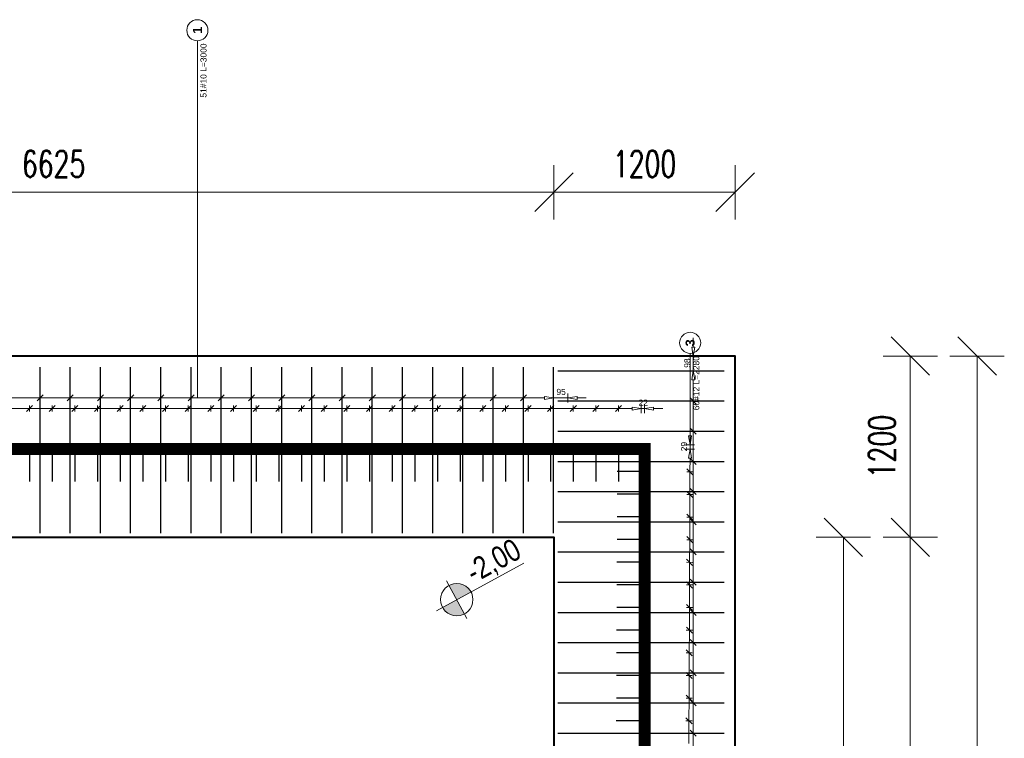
# Model space of a CAD drawing. Extents: x -274995 to 107519, y -337635 to 244261.
# Tile 19 of 49: x 59996 to 66514, y -46398 to -41638. Entities that reach past the tile are written whole.
import ezdxf

# ---------------------------------------------------------------- set-up
doc = ezdxf.new("R2010")
doc.units = 0
doc.header["$LTSCALE"] = 10
doc.header["$MEASUREMENT"] = 0
for name, color, linetype, lineweight in [('P-Linia1', 3, 'Continuous', 40), ('P-Opis', 1, 'Continuous', 18), ('P-Opis fundamenty', 193, 'Continuous', 9), ('P-Wymiar', 254, 'Continuous', 9)]:
    doc.layers.add(name, color=color, linetype=linetype, lineweight=lineweight)
doc.layers.add('RCAD_opis rozkładu', color=7, linetype='Continuous')
doc.layers.add('RCAD_rozkład pręta', color=7, linetype='Continuous')
doc.styles.add('_Fd Opis', font='arial.ttf', dxfattribs={"width": 0.8})
doc.styles.add('ROMANS', font='romans.shx', dxfattribs={"width": 0.7})
doc.styles.add('style1', font='arial.ttf')
doc.styles.add('style3', font='arialbd.ttf')
doc.dimstyles.new('A100', dxfattribs={"dimscale": 100, "dimtxt": 1.75, "dimasz": 0.1, "dimexe": 0, "dimexo": 0, "dimgap": 1, "dimtad": 1, "dimdec": 4, "dimrnd": 0.1, "dimdsep": 46, "dimtxsty": 'ROMANS', "dimblk": '[[[[[[[[', "dimcen": 2, "dimdle": 2, "dimse1": 1, "dimse2": 1, "dimclrd": 256, "dimclrt": 1, "dimadec": 0, "dimazin": 0, "dimtfac": 1, "dimtdec": 4, "dimtix": 1, "dimtmove": 2, "dimatfit": 3, "dimldrblk": '[[[[[[[[', "dimfxl": 1, "dimtvp": 0.6, "dimtolj": 1, "dimlwd": 9, "dimarcsym": 0})

# ---------------------------------------------------------------- blocks, each defined once
blk = doc.blocks.new('A$C798F0764')
at = {"layer": 'P-Opis'}
h = blk.add_hatch(color=1, dxfattribs=at)
h.dxf.hatch_style = 1
h.paths.add_polyline_path([(87, -43), (-30, -160, 0.414214), (204, -160)])
h.paths.add_polyline_path([(-30, 74), (87, -43), (204, 74, 0.414214)])
at = {"layer": 'P-Opis', "color": 1}
for p, q in [((-80, -210), (636, 506)), ((-68, 111), (241, -198))]:
    blk.add_line(p, q, dxfattribs=at)
blk.add_circle((87, -43), 165, dxfattribs=at)
blk = doc.blocks.new('[[[[[[[[')
at = {"layer": 'P-Wymiar'}
for p, q in [((0, 18), (0, -18)), ((-12.73, -12.73), (12.73, 12.73)), ((0, 0), (-4.63, 0))]:
    blk.add_line(p, q, dxfattribs=at)
blk = doc.blocks.new('*D593')
at = {"layer": 'Defpoints', "color": 0, "transparency": 16777216}
for p in [(62617.8, -45066.1), (65892.1, -45066.1), (62923.2, -57961.1)]:
    blk.add_point(p, dxfattribs=at)
at = {"layer": 'P-Wymiar', "lineweight": 9, "transparency": 16777216}
blk.add_line((65892.1, -57951.1), (65892.1, -45076.1), dxfattribs=at)
at = {"layer": 'P-Wymiar', "lineweight": 9, "transparency": 16777216, "xscale": 10, "yscale": 10, "zscale": 10}
for p, rotation in [((65892.1, -45066.1), 90), ((65892.1, -57961.1), 270)]:
    blk.add_blockref('[[[[[[[[', p, dxfattribs=dict(at, rotation=rotation))
at = {"layer": 'P-Wymiar', "color": 1, "transparency": 16777216, "insert": (65704.6, -51513.6), "char_height": 175, "attachment_point": 5, "rotation": 90, "style": 'ROMANS'}
blk.add_mtext('\\A1;12895', dxfattribs=at)
blk = doc.blocks.new('*D594')
at = {"layer": 'Defpoints', "color": 0, "transparency": 16777216}
for p in [(62617.8, -43866.1), (65892.1, -43866.1), (62617.8, -45066.1)]:
    blk.add_point(p, dxfattribs=at)
at = {"layer": 'P-Wymiar', "lineweight": 9, "transparency": 16777216}
blk.add_line((65892.1, -45056.1), (65892.1, -43876.1), dxfattribs=at)
at = {"layer": 'P-Wymiar', "lineweight": 9, "transparency": 16777216, "xscale": 10, "yscale": 10, "zscale": 10}
for p, rotation in [((65892.1, -43866.1), 90), ((65892.1, -45066.1), 270)]:
    blk.add_blockref('[[[[[[[[', p, dxfattribs=dict(at, rotation=rotation))
at = {"layer": 'P-Wymiar', "color": 1, "transparency": 16777216, "insert": (65704.6, -44466.1), "char_height": 175, "attachment_point": 5, "rotation": 90, "style": 'ROMANS'}
blk.add_mtext('\\A1;1200', dxfattribs=at)
blk = doc.blocks.new('*D595')
at = {"layer": 'Defpoints', "color": 0, "transparency": 16777216}
for p in [(64732.7, -43866.1), (66334.4, -43866.1), (64732.7, -59161.1)]:
    blk.add_point(p, dxfattribs=at)
at = {"layer": 'P-Wymiar', "lineweight": 9, "transparency": 16777216}
blk.add_line((66334.4, -59151.1), (66334.4, -43876.1), dxfattribs=at)
at = {"layer": 'P-Wymiar', "lineweight": 9, "transparency": 16777216, "xscale": 10, "yscale": 10, "zscale": 10}
for p, rotation in [((66334.4, -43866.1), 90), ((66334.4, -59161.1), 270)]:
    blk.add_blockref('[[[[[[[[', p, dxfattribs=dict(at, rotation=rotation))
at = {"layer": 'P-Wymiar', "color": 1, "transparency": 16777216, "insert": (66146.9, -51513.6), "char_height": 175, "attachment_point": 5, "rotation": 90, "style": 'ROMANS'}
blk.add_mtext('\\A1;15295', dxfattribs=at)
blk = doc.blocks.new('*D596')
at = {"layer": 'Defpoints', "color": 0, "transparency": 16777216}
for p in [(63532.7, -45066.1), (63532.7, -52761.1), (65448.7, -52761.1)]:
    blk.add_point(p, dxfattribs=at)
at = {"layer": 'P-Wymiar', "lineweight": 9, "transparency": 16777216}
blk.add_line((65448.7, -45076.1), (65448.7, -52751.1), dxfattribs=at)
at = {"layer": 'P-Wymiar', "lineweight": 9, "transparency": 16777216, "xscale": 10, "yscale": 10, "zscale": 10}
for p, rotation in [((65448.7, -45066.1), 90), ((65448.7, -52761.1), 270)]:
    blk.add_blockref('[[[[[[[[', p, dxfattribs=dict(at, rotation=rotation))
at = {"layer": 'P-Wymiar', "color": 1, "transparency": 16777216, "insert": (65261.2, -48913.6), "char_height": 175, "attachment_point": 5, "rotation": 90, "style": 'ROMANS'}
blk.add_mtext('\\A1;7695', dxfattribs=at)
blk = doc.blocks.new('*D602')
at = {"layer": 'Defpoints', "color": 0, "transparency": 16777216}
for p in [(63532.7, -42780.7), (64732.7, -43866.1), (63532.7, -45066.1)]:
    blk.add_point(p, dxfattribs=at)
at = {"layer": 'P-Wymiar', "lineweight": 9, "transparency": 16777216}
blk.add_line((64722.7, -42780.7), (63542.7, -42780.7), dxfattribs=at)
at = {"layer": 'P-Wymiar', "lineweight": 9, "transparency": 16777216, "xscale": 10, "yscale": 10, "zscale": 10, "rotation": 180}
blk.add_blockref('[[[[[[[[', (63532.7, -42780.7), dxfattribs=at)
at = {"layer": 'P-Wymiar', "lineweight": 9, "transparency": 16777216, "xscale": 10, "yscale": 10, "zscale": 10}
blk.add_blockref('[[[[[[[[', (64732.7, -42780.7), dxfattribs=at)
at = {"layer": 'P-Wymiar', "color": 1, "transparency": 16777216, "insert": (64132.7, -42593.2), "char_height": 175, "attachment_point": 5, "style": 'ROMANS'}
blk.add_mtext('\\A1;1200', dxfattribs=at)
blk = doc.blocks.new('*D603')
at = {"layer": 'Defpoints', "color": 0, "transparency": 16777216}
for p in [(56907.7, -42780.7), (56907.7, -45066.1), (63532.7, -45066.1)]:
    blk.add_point(p, dxfattribs=at)
at = {"layer": 'P-Wymiar', "lineweight": 9, "transparency": 16777216}
blk.add_line((63522.7, -42780.7), (56917.7, -42780.7), dxfattribs=at)
at = {"layer": 'P-Wymiar', "lineweight": 9, "transparency": 16777216, "xscale": 10, "yscale": 10, "zscale": 10, "rotation": 180}
blk.add_blockref('[[[[[[[[', (56907.7, -42780.7), dxfattribs=at)
at = {"layer": 'P-Wymiar', "lineweight": 9, "transparency": 16777216, "xscale": 10, "yscale": 10, "zscale": 10}
blk.add_blockref('[[[[[[[[', (63532.7, -42780.7), dxfattribs=at)
at = {"layer": 'P-Wymiar', "color": 1, "transparency": 16777216, "insert": (60220.2, -42593.2), "char_height": 175, "attachment_point": 5, "style": 'ROMANS'}
blk.add_mtext('\\A1;6625', dxfattribs=at)

msp = doc.modelspace()

# ---------------------------------------------------------------- linework, layer by layer
at = {"layer": 'Defpoints', "color": 4, "const_width": 80}
msp.add_lwpolyline([(64132.74774, -53461.12697), (64132.74774, -44481.12831), (53432.46335, -44481.12831)], dxfattribs=at)
at = {"layer": 'P-Linia1'}
for points in [[(40007.78413, -59161.12697), (64732.71154, -59161.12697), (64732.71154, -43866.12831), (50782.74774, -43866.12831)], [(56907.74774, -57961.12697), (56907.74774, -45066.12831), (63532.71154, -45066.12831), (63532.71154, -57961.12697), (56907.74774, -57961.12697)]]:
    msp.add_lwpolyline(points, dxfattribs=at)
at = {"layer": 'RCAD_opis rozkładu', "color": 8, "lineweight": 0}
for p, q in [((61172.01062, -42551.38079), (61172.01062, -41778.03019)), ((61172.01062, -42551.38079), (61172.01062, -44143.52586)), ((64455.31399, -43866.12831), (64445.31399, -43806.12831)), ((64465.31399, -43806.12831), (64445.31399, -43806.12831)), ((64455.31399, -43746.12831), (64455.31399, -43806.12831)), ((64465.31399, -43806.12831), (64455.31399, -43866.12831)), ((64425.31399, -43866.12831), (64485.31399, -43866.12831)), ((64434.58911, -43848.5918), (64434.00491, -44453.61283)), ((64455.31399, -43963.62767), (64455.31399, -43866.12831)), ((64425.31399, -43963.62767), (64485.31399, -43963.62767)), ((64445.31399, -44023.62767), (64455.31399, -43963.62767)), ((64455.31399, -43963.62767), (64465.31399, -44023.62767)), ((64445.31399, -44023.62767), (64465.31399, -44023.62767)), ((64455.31399, -44163.62767), (64455.31399, -44023.62767)), ((60110.29313, -44163.52586), (60150.29313, -44123.52586)), ((60130.29313, -44163.52586), (60130.29313, -44123.52586)), ((60310.29313, -44163.52586), (60350.29313, -44123.52586)), ((60330.29313, -44163.52586), (60330.29313, -44123.52586)), ((60510.29313, -44163.52586), (60550.29313, -44123.52586)), ((60530.29313, -44163.52586), (60530.29313, -44123.52586)), ((60710.29313, -44163.52586), (60750.29313, -44123.52586)), ((60730.29313, -44163.52586), (60730.29313, -44123.52586)), ((60910.29313, -44163.52586), (60950.29313, -44123.52586)), ((60930.29313, -44163.52586), (60930.29313, -44123.52586)), ((61110.29313, -44163.52586), (61150.29313, -44123.52586)), ((61130.29313, -44163.52586), (61130.29313, -44123.52586)), ((61310.29313, -44163.52586), (61350.29313, -44123.52586)), ((61330.29313, -44163.52586), (61330.29313, -44123.52586)), ((61510.29313, -44163.52586), (61550.29313, -44123.52586)), ((61530.29313, -44163.52586), (61530.29313, -44123.52586)), ((61710.29313, -44163.52586), (61750.29313, -44123.52586)), ((61730.29313, -44163.52586), (61730.29313, -44123.52586)), ((61910.29313, -44163.52586), (61950.29313, -44123.52586)), ((61930.29313, -44163.52586), (61930.29313, -44123.52586)), ((62110.29313, -44163.52586), (62150.29313, -44123.52586)), ((62130.29313, -44163.52586), (62130.29313, -44123.52586)), ((62310.29313, -44163.52586), (62350.29313, -44123.52586)), ((62330.29313, -44163.52586), (62330.29313, -44123.52586)), ((62510.29313, -44163.52586), (62550.29313, -44123.52586)), ((62530.29313, -44163.52586), (62530.29313, -44123.52586)), ((62710.29313, -44163.52586), (62750.29313, -44123.52586)), ((62730.29313, -44163.52586), (62730.29313, -44123.52586)), ((62910.29313, -44163.52586), (62950.29313, -44123.52586)), ((62930.29313, -44163.52586), (62930.29313, -44123.52586)), ((63110.29313, -44163.52586), (63150.29313, -44123.52586)), ((63130.29313, -44163.52586), (63130.29313, -44123.52586)), ((63310.29313, -44163.52586), (63350.29313, -44123.52586)), ((63330.29313, -44163.52586), (63330.29313, -44123.52586)), ((63530.29313, -44173.52586), (63530.29313, -44113.52586)), ((63625.65689, -44113.52586), (63625.65689, -44173.52586)), ((59930.29313, -44143.52586), (60130.29313, -44143.52586)), ((60041.0133, -44234.28695), (60081.0133, -44194.28695)), ((60061.0133, -44194.28695), (60061.0133, -44234.28695)), ((60130.29313, -44143.52586), (60330.29313, -44143.52586)), ((60191.0133, -44234.28695), (60231.0133, -44194.28695)), ((60211.0133, -44194.28695), (60211.0133, -44234.28695)), ((60330.29313, -44143.52586), (60530.29313, -44143.52586)), ((60341.0133, -44234.28695), (60381.0133, -44194.28695)), ((60361.0133, -44194.28695), (60361.0133, -44234.28695)), ((60491.0133, -44234.28695), (60531.0133, -44194.28695)), ((60511.0133, -44194.28695), (60511.0133, -44234.28695)), ((60530.29313, -44143.52586), (60730.29313, -44143.52586)), ((60641.0133, -44234.28695), (60681.0133, -44194.28695)), ((60661.0133, -44194.28695), (60661.0133, -44234.28695)), ((60730.29313, -44143.52586), (60930.29313, -44143.52586)), ((60791.0133, -44234.28695), (60831.0133, -44194.28695)), ((60811.0133, -44194.28695), (60811.0133, -44234.28695)), ((60930.29313, -44143.52586), (61130.29313, -44143.52586)), ((60941.0133, -44234.28695), (60981.0133, -44194.28695)), ((60961.0133, -44194.28695), (60961.0133, -44234.28695)), ((61091.0133, -44234.28695), (61131.0133, -44194.28695)), ((61111.0133, -44194.28695), (61111.0133, -44234.28695)), ((61130.29313, -44143.52586), (61330.29313, -44143.52586)), ((61241.0133, -44234.28695), (61281.0133, -44194.28695)), ((61261.0133, -44194.28695), (61261.0133, -44234.28695)), ((61330.29313, -44143.52586), (61530.29313, -44143.52586)), ((61391.0133, -44234.28695), (61431.0133, -44194.28695)), ((61411.0133, -44194.28695), (61411.0133, -44234.28695)), ((61530.29313, -44143.52586), (61730.29313, -44143.52586)), ((61541.0133, -44234.28695), (61581.0133, -44194.28695)), ((61561.0133, -44194.28695), (61561.0133, -44234.28695)), ((61691.0133, -44234.28695), (61731.0133, -44194.28695)), ((61711.0133, -44194.28695), (61711.0133, -44234.28695)), ((61730.29313, -44143.52586), (61930.29313, -44143.52586)), ((61841.0133, -44234.28695), (61881.0133, -44194.28695)), ((61861.0133, -44194.28695), (61861.0133, -44234.28695)), ((61930.29313, -44143.52586), (62130.29313, -44143.52586)), ((61991.0133, -44234.28695), (62031.0133, -44194.28695)), ((62011.0133, -44194.28695), (62011.0133, -44234.28695)), ((62130.29313, -44143.52586), (62330.29313, -44143.52586)), ((62141.0133, -44234.28695), (62181.0133, -44194.28695)), ((62161.0133, -44194.28695), (62161.0133, -44234.28695)), ((62291.0133, -44234.28695), (62331.0133, -44194.28695)), ((62311.0133, -44194.28695), (62311.0133, -44234.28695)), ((62330.29313, -44143.52586), (62530.29313, -44143.52586)), ((62441.0133, -44234.28695), (62481.0133, -44194.28695)), ((62461.0133, -44194.28695), (62461.0133, -44234.28695)), ((62530.29313, -44143.52586), (62730.29313, -44143.52586)), ((62591.0133, -44234.28695), (62631.0133, -44194.28695)), ((62611.0133, -44194.28695), (62611.0133, -44234.28695)), ((62730.29313, -44143.52586), (62930.29313, -44143.52586)), ((62741.0133, -44234.28695), (62781.0133, -44194.28695)), ((62761.0133, -44194.28695), (62761.0133, -44234.28695)), ((62891.0133, -44234.28695), (62931.0133, -44194.28695)), ((62911.0133, -44194.28695), (62911.0133, -44234.28695)), ((62930.29313, -44143.52586), (63130.29313, -44143.52586)), ((63041.0133, -44234.28695), (63081.0133, -44194.28695)), ((63061.0133, -44194.28695), (63061.0133, -44234.28695)), ((63130.29313, -44143.52586), (63330.29313, -44143.52586)), ((63191.0133, -44234.28695), (63231.0133, -44194.28695)), ((63211.0133, -44194.28695), (63211.0133, -44234.28695)), ((63330.29313, -44143.52586), (63470.29313, -44143.52586)), ((63341.0133, -44234.28695), (63381.0133, -44194.28695)), ((63361.0133, -44194.28695), (63361.0133, -44234.28695)), ((63470.29313, -44133.52586), (63530.29313, -44143.52586)), ((63470.29313, -44133.52586), (63470.29313, -44153.52586)), ((63530.29313, -44143.52586), (63470.29313, -44153.52586)), ((63491.0133, -44234.28695), (63531.0133, -44194.28695)), ((63511.0133, -44194.28695), (63511.0133, -44234.28695)), ((63530.29313, -44143.52586), (63625.65689, -44143.52586)), ((63625.65689, -44143.52586), (63685.65689, -44133.52586)), ((63685.65689, -44153.52586), (63625.65689, -44143.52586)), ((63641.0133, -44234.28695), (63681.0133, -44194.28695)), ((63661.0133, -44194.28695), (63661.0133, -44234.28695)), ((63685.65689, -44153.52586), (63685.65689, -44133.52586)), ((63745.65689, -44143.52586), (63685.65689, -44143.52586)), ((63791.0133, -44234.28695), (63831.0133, -44194.28695)), ((63811.0133, -44194.28695), (63811.0133, -44234.28695)), ((63941.0133, -44234.28695), (63981.0133, -44194.28695)), ((63961.0133, -44194.28695), (63961.0133, -44234.28695)), ((64111.0133, -44184.28695), (64111.0133, -44244.28695)), ((64132.74774, -44184.28695), (64132.74774, -44244.28695)), ((64475.31399, -44183.62767), (64435.31399, -44143.62767)), ((64435.31399, -44163.62767), (64475.31399, -44163.62767)), ((64455.31399, -44363.62767), (64455.31399, -44163.62767)), ((59911.0133, -44214.28695), (60061.0133, -44214.28695)), ((60061.0133, -44214.28695), (60211.0133, -44214.28695)), ((60211.0133, -44214.28695), (60361.0133, -44214.28695)), ((60361.0133, -44214.28695), (60511.0133, -44214.28695)), ((60511.0133, -44214.28695), (60661.0133, -44214.28695)), ((60661.0133, -44214.28695), (60811.0133, -44214.28695)), ((60811.0133, -44214.28695), (60961.0133, -44214.28695)), ((60961.0133, -44214.28695), (61111.0133, -44214.28695)), ((61111.0133, -44214.28695), (61261.0133, -44214.28695)), ((61261.0133, -44214.28695), (61411.0133, -44214.28695)), ((61411.0133, -44214.28695), (61561.0133, -44214.28695)), ((61561.0133, -44214.28695), (61711.0133, -44214.28695)), ((61711.0133, -44214.28695), (61861.0133, -44214.28695)), ((61861.0133, -44214.28695), (62011.0133, -44214.28695)), ((62011.0133, -44214.28695), (62161.0133, -44214.28695)), ((62161.0133, -44214.28695), (62311.0133, -44214.28695)), ((62311.0133, -44214.28695), (62461.0133, -44214.28695)), ((62461.0133, -44214.28695), (62611.0133, -44214.28695)), ((62611.0133, -44214.28695), (62761.0133, -44214.28695)), ((62761.0133, -44214.28695), (62911.0133, -44214.28695)), ((62911.0133, -44214.28695), (63061.0133, -44214.28695)), ((63061.0133, -44214.28695), (63211.0133, -44214.28695)), ((63211.0133, -44214.28695), (63361.0133, -44214.28695)), ((63361.0133, -44214.28695), (63511.0133, -44214.28695)), ((63511.0133, -44214.28695), (63661.0133, -44214.28695)), ((63661.0133, -44214.28695), (63811.0133, -44214.28695)), ((63811.0133, -44214.28695), (63961.0133, -44214.28695)), ((63961.0133, -44214.28695), (64051.0133, -44214.28695)), ((64051.0133, -44204.28695), (64111.0133, -44214.28695)), ((64051.0133, -44204.28695), (64051.0133, -44224.28695)), ((64111.0133, -44214.28695), (64051.0133, -44224.28695)), ((64111.0133, -44214.28695), (64132.74774, -44214.28695)), ((64132.74774, -44214.28695), (64192.74774, -44204.28695)), ((64192.74774, -44224.28695), (64132.74774, -44214.28695)), ((64192.74774, -44224.28695), (64192.74774, -44204.28695)), ((64252.74774, -44214.28695), (64192.74774, -44214.28695)), ((64434.47113, -44333.61373), (64434.23802, -44393.61328)), ((64475.31399, -44383.62767), (64435.31399, -44343.62767)), ((64435.31399, -44363.62767), (64475.31399, -44363.62767)), ((64455.31399, -44563.62767), (64455.31399, -44363.62767)), ((64464.00469, -44453.72938), (64404.00514, -44453.49627)), ((64434.00491, -44453.61283), (64424.2381, -44393.57443)), ((64444.23795, -44393.65213), (64424.2381, -44393.57443)), ((64433.89346, -44482.29875), (64434.00491, -44453.61283)), ((64444.23795, -44393.65213), (64434.00491, -44453.61283)), ((64463.89324, -44482.41531), (64403.89369, -44482.1822)), ((64423.66043, -44542.25945), (64433.89346, -44482.29875)), ((64433.89346, -44482.29875), (64443.66028, -44542.33715)), ((64423.66043, -44542.25945), (64443.66028, -44542.33715)), ((64433.31068, -44632.29875), (64433.66035, -44542.2983)), ((64475.31399, -44583.62767), (64435.31399, -44543.62767)), ((64435.31399, -44563.62767), (64475.31399, -44563.62767)), ((64455.31399, -44763.62767), (64455.31399, -44563.62767)), ((64453.31053, -44632.37646), (64413.31083, -44632.22105)), ((64453.23283, -44652.37631), (64413.38854, -44612.2212)), ((64432.7279, -44782.29875), (64433.31068, -44632.29875)), ((64452.72775, -44782.37646), (64412.72805, -44782.22105)), ((64452.65005, -44802.37631), (64412.80576, -44762.2212)), ((64432.14512, -44932.29875), (64432.7279, -44782.29875)), ((64475.31399, -44783.62767), (64435.31399, -44743.62767)), ((64435.31399, -44763.62767), (64475.31399, -44763.62767)), ((64455.31399, -44963.62767), (64455.31399, -44763.62767)), ((64452.06727, -44952.37631), (64412.22298, -44912.2212)), ((64452.14497, -44932.37646), (64412.14527, -44932.22105)), ((64431.56234, -45082.29875), (64432.14512, -44932.29875)), ((64475.31399, -44983.62767), (64435.31399, -44943.62767)), ((64435.31399, -44963.62767), (64475.31399, -44963.62767)), ((64455.31399, -45163.62767), (64455.31399, -44963.62767)), ((64451.56219, -45082.37646), (64411.5625, -45082.22105)), ((64451.48449, -45102.37631), (64411.6402, -45062.2212)), ((64430.97956, -45232.29875), (64431.56234, -45082.29875)), ((64475.31399, -45183.62767), (64435.31399, -45143.62767)), ((64435.31399, -45163.62767), (64475.31399, -45163.62767)), ((64455.31399, -45363.62767), (64455.31399, -45163.62767)), ((64450.97941, -45232.37646), (64410.97972, -45232.22105)), ((64450.90171, -45252.37631), (64411.05742, -45212.2212)), ((64430.39678, -45382.29875), (64430.97956, -45232.29875)), ((64450.31893, -45402.37631), (64410.47464, -45362.2212)), ((64475.31399, -45383.62767), (64435.31399, -45343.62767)), ((64435.31399, -45363.62767), (64475.31399, -45363.62767)), ((64455.31399, -45563.62767), (64455.31399, -45363.62767)), ((64450.39663, -45382.37646), (64410.39694, -45382.22105)), ((64429.814, -45532.29875), (64430.39678, -45382.29875)), ((64449.81385, -45532.37646), (64409.81416, -45532.22105)), ((64449.73615, -45552.37631), (64409.89186, -45512.2212)), ((64429.23123, -45682.29875), (64429.814, -45532.29875)), ((64475.31399, -45583.62767), (64435.31399, -45543.62767)), ((64435.31399, -45563.62767), (64475.31399, -45563.62767)), ((64455.31399, -45763.62767), (64455.31399, -45563.62767)), ((64449.23107, -45682.37646), (64409.23138, -45682.22105)), ((64449.15337, -45702.37631), (64409.30908, -45662.2212)), ((64428.64845, -45832.29875), (64429.23123, -45682.29875)), ((64475.31399, -45783.62767), (64435.31399, -45743.62767)), ((64448.57059, -45852.37631), (64408.7263, -45812.2212)), ((64435.31399, -45763.62767), (64475.31399, -45763.62767)), ((64455.31399, -45963.62767), (64455.31399, -45763.62767)), ((64448.64829, -45832.37646), (64408.6486, -45832.22105)), ((64428.06567, -45982.29875), (64428.64845, -45832.29875)), ((64475.31399, -45983.62767), (64435.31399, -45943.62767)), ((64448.06551, -45982.37646), (64408.06582, -45982.22105)), ((64447.98781, -46002.37631), (64408.14352, -45962.2212)), ((64427.48289, -46132.29875), (64428.06567, -45982.29875)), ((64435.31399, -45963.62767), (64475.31399, -45963.62767)), ((64455.31399, -46163.62767), (64455.31399, -45963.62767)), ((64447.48273, -46132.37646), (64407.48304, -46132.22105)), ((64447.40503, -46152.37631), (64407.56074, -46112.2212)), ((64426.90011, -46282.29875), (64427.48289, -46132.29875)), ((64475.31399, -46183.62767), (64435.31399, -46143.62767)), ((64435.31399, -46163.62767), (64475.31399, -46163.62767)), ((64455.31399, -46363.62767), (64455.31399, -46163.62767)), ((64446.89996, -46282.37646), (64406.90026, -46282.22105)), ((64446.82225, -46302.37631), (64406.97796, -46262.2212)), ((64426.31733, -46432.29875), (64426.90011, -46282.29875)), ((64475.31399, -46383.62767), (64435.31399, -46343.62767)), ((64435.31399, -46363.62767), (64475.31399, -46363.62767)), ((64455.31399, -46563.62767), (64455.31399, -46363.62767))]:
    msp.add_line(p, q, dxfattribs=at)
for centre in [(61172.01062, -41708.03019), (64434.6567, -43778.59184)]:
    msp.add_circle(centre, 70, dxfattribs=at)
at = {"layer": 'RCAD_rozkład pręta', "color": 7, "linetype": 'ByBlock', "lineweight": 30}
for p, q in [((60130.29313, -45039.76169), (60130.29313, -43939.76169)), ((60330.29313, -45039.76169), (60330.29313, -43939.76169)), ((60530.29313, -45039.76169), (60530.29313, -43939.76169)), ((60730.29313, -45039.76169), (60730.29313, -43939.76169)), ((60930.29313, -45039.76169), (60930.29313, -43939.76169)), ((61130.29313, -45039.76169), (61130.29313, -43939.76169)), ((61330.29313, -45039.76169), (61330.29313, -43939.76169)), ((61530.29313, -45039.76169), (61530.29313, -43939.76169)), ((61730.29313, -45039.76169), (61730.29313, -43939.76169)), ((61930.29313, -45039.76169), (61930.29313, -43939.76169)), ((62130.29313, -45039.76169), (62130.29313, -43939.76169)), ((62330.29313, -45039.76169), (62330.29313, -43939.76169)), ((62530.29313, -45039.76169), (62530.29313, -43939.76169)), ((62730.29313, -45039.76169), (62730.29313, -43939.76169)), ((62930.29313, -45039.76169), (62930.29313, -43939.76169)), ((63130.29313, -45039.76169), (63130.29313, -43939.76169)), ((63330.29313, -45039.76169), (63330.29313, -43939.76169)), ((63530.29313, -45039.76169), (63530.29313, -43939.76169)), ((63559.07816, -43963.62767), (64659.07816, -43963.62767)), ((63559.07816, -44163.62767), (64659.07816, -44163.62767)), ((63559.07816, -44363.62767), (64659.07816, -44363.62767)), ((60061.0133, -44516.12831), (60061.0133, -44696.12758)), ((60211.0133, -44516.12831), (60211.0133, -44696.12758)), ((60361.0133, -44516.12831), (60361.0133, -44696.12758)), ((60511.0133, -44516.12831), (60511.0133, -44696.12758)), ((60661.0133, -44516.12831), (60661.0133, -44696.12758)), ((60811.0133, -44516.12831), (60811.0133, -44696.12758)), ((60961.0133, -44516.12831), (60961.0133, -44696.12758)), ((61111.0133, -44516.12831), (61111.0133, -44696.12758)), ((61261.0133, -44516.12831), (61261.0133, -44696.12758)), ((61411.0133, -44516.12831), (61411.0133, -44696.12758)), ((61561.0133, -44516.12831), (61561.0133, -44696.12758)), ((61711.0133, -44516.12831), (61711.0133, -44696.12758)), ((61861.0133, -44516.12831), (61861.0133, -44696.12758)), ((62011.0133, -44516.12831), (62011.0133, -44696.12758)), ((62161.0133, -44516.12831), (62161.0133, -44696.12758)), ((62311.0133, -44516.12831), (62311.0133, -44696.12758)), ((62461.0133, -44516.12831), (62461.0133, -44696.12758)), ((62611.0133, -44516.12831), (62611.0133, -44696.12758)), ((62761.0133, -44516.12831), (62761.0133, -44696.12758)), ((62911.0133, -44516.12831), (62911.0133, -44696.12758)), ((63061.0133, -44516.12831), (63061.0133, -44696.12758)), ((63211.0133, -44516.12831), (63211.0133, -44696.12758)), ((63361.0133, -44516.12831), (63361.0133, -44696.12758)), ((63511.0133, -44516.12831), (63511.0133, -44696.12758)), ((63661.0133, -44516.12831), (63661.0133, -44696.12758)), ((63811.0133, -44516.12831), (63811.0133, -44696.12758)), ((64132.63682, -44481.12831), (63952.63755, -44481.12831)), ((63961.0133, -44516.12831), (63961.0133, -44696.12758)), ((64111.0133, -44516.12831), (64111.0133, -44696.12758)), ((63559.07816, -44563.62767), (64659.07816, -44563.62767)), ((64132.05404, -44631.12831), (63952.05477, -44631.12831)), ((63559.07816, -44763.62767), (64659.07816, -44763.62767)), ((64131.47126, -44781.12831), (63951.47199, -44781.12831)), ((63559.07816, -44963.62767), (64659.07816, -44963.62767)), ((64130.88848, -44931.12831), (63950.88921, -44931.12831)), ((64130.3057, -45081.12831), (63950.30643, -45081.12831)), ((63559.07816, -45163.62767), (64659.07816, -45163.62767)), ((64129.72292, -45231.12831), (63949.72365, -45231.12831)), ((63559.07816, -45363.62767), (64659.07816, -45363.62767)), ((64129.14014, -45381.12831), (63949.14087, -45381.12831)), ((63559.07816, -45563.62767), (64659.07816, -45563.62767)), ((64128.55736, -45531.12831), (63948.55809, -45531.12831)), ((64127.97458, -45681.12831), (63947.97531, -45681.12831)), ((63559.07816, -45763.62767), (64659.07816, -45763.62767)), ((64127.3918, -45831.12831), (63947.39253, -45831.12831)), ((63559.07816, -45963.62767), (64659.07816, -45963.62767)), ((64126.80902, -45981.12831), (63946.80975, -45981.12831)), ((64126.22624, -46131.12831), (63946.22697, -46131.12831)), ((63559.07816, -46163.62767), (64659.07816, -46163.62767)), ((64125.64346, -46281.12831), (63945.64419, -46281.12831)), ((63559.07816, -46363.62767), (64659.07816, -46363.62767))]:
    msp.add_line(p, q, dxfattribs=at)

# ---------------------------------------------------------------- block references
at = {"layer": 'P-Opis fundamenty', "color": 1, "xscale": 0.65, "yscale": 0.65, "zscale": 0.65, "rotation": 343.5684437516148}
msp.add_blockref('A$C798F0764', (62843.13669, -45436.42885), dxfattribs=at)

# ---------------------------------------------------------------- texts
at = {"layer": 'P-Opis fundamenty', "insert": (62973.69183, -45321.55258), "char_height": 146.25, "attachment_point": 4, "rotation": 28.568443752, "style": '_Fd Opis'}
msp.add_mtext('{\\W0.8;-2,00}', dxfattribs=at)
at = {"layer": 'RCAD_opis rozkładu', "color": 1, "char_height": 60, "attachment_point": 5, "rotation": 90, "style": 'style3'}
for s, insert in [('1', (61172.01062, -41708.03019)), ('3', (64434.6567, -43778.59184))]:
    msp.add_mtext(s, dxfattribs=dict(at, insert=insert))
at = {"layer": 'RCAD_opis rozkładu', "color": 2, "char_height": 40, "style": 'style1'}
for s, insert, attachment_point, rotation in [('51#10 L=3000', (61212.70639, -41975.00154), 5, 90), ('98', (64435.73691, -43943.56831), 7, 90), ('60#12 L=2280', (64475.33883, -44045.67233), 5, 90), ('29', (64414.25946, -44496.91089), 7, 89.77739564)]:
    msp.add_mtext(s, dxfattribs=dict(at, insert=insert, attachment_point=attachment_point, rotation=rotation))
at = {"layer": 'RCAD_opis rozkładu', "color": 2, "char_height": 40, "attachment_point": 7, "style": 'style1'}
for s, insert in [('95', (63549.17555, -44123.94878)), ('22', (64093.09471, -44194.3688))]:
    msp.add_mtext(s, dxfattribs=dict(at, insert=insert))

# ---------------------------------------------------------------- dimensions: what is measured, and where the dimension line sits
at = {"layer": 'P-Wymiar'}
for base, p1, p2, picture, middle in [((56907.74774, -42780.73088), (63532.71154, -45066.12831), (56907.74774, -45066.12831), '*D603', (60220.22964, -42593.23088)), ((63532.71154, -42780.73088), (64732.71154, -43866.12831), (63532.71154, -45066.12831), '*D602', (64132.71154, -42593.23088))]:
    dim = msp.add_linear_dim(base=base, p1=p1, p2=p2, dimstyle='A100', dxfattribs=at)
    dim.commit()
    dim.dimension.update_dxf_attribs({"geometry": picture, "text_midpoint": middle})
for base, p1, p2, picture, middle in [((65892.08303, -43866.12831), (62617.77709, -45066.12831), (62617.77709, -43866.12831), '*D594', (65704.58303, -44466.12831)), ((66334.4477791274, -43866.1283120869), (64732.7115412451, -59161.1269712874), (64732.7115412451, -43866.1283120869), '*D595', (66146.9477791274, -51513.6276416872)), ((65892.0830290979, -45066.1283120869), (62923.1693805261, -57961.1269712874), (62617.7770903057, -45066.1283120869), '*D593', (65704.5830290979, -51513.6276416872)), ((65448.66129, -52761.12697), (63532.71154, -45066.12831), (63532.71154, -52761.12697), '*D596', (65261.16129, -48913.62764))]:
    dim = msp.add_linear_dim(base=base, p1=p1, p2=p2, angle=90, dimstyle='A100', dxfattribs=at)
    dim.commit()
    dim.dimension.update_dxf_attribs({"geometry": picture, "text_midpoint": middle})

doc.saveas('drawing.dxf')
